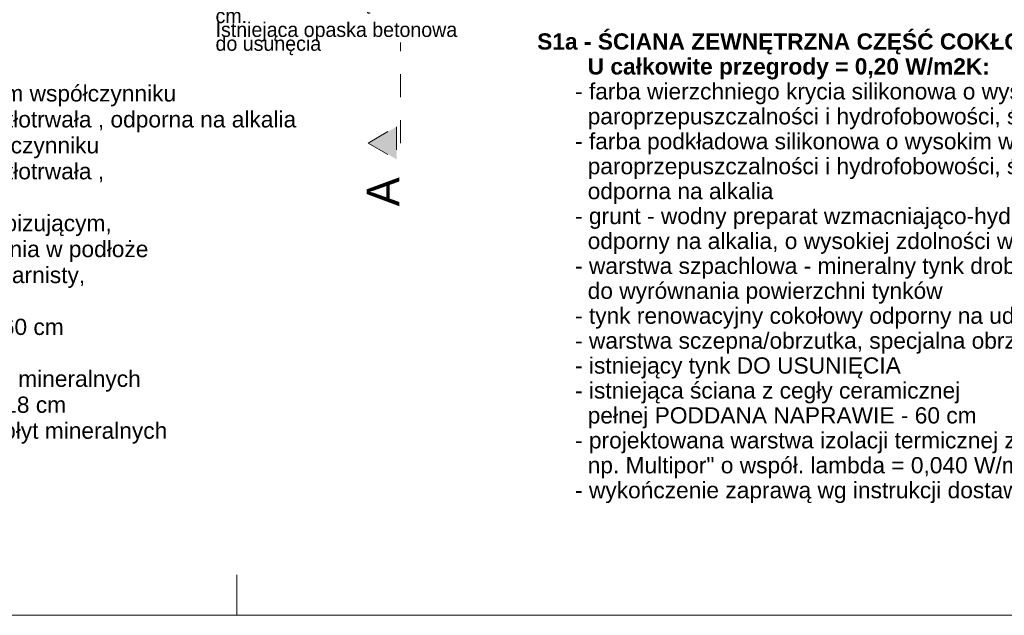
# Model space of a CAD drawing. Extents: x -145259 to -66341, y -2316 to 227384.
# Tile 3 of 143: x -126927 to -114821, y 37284 to 44614. Entities that reach past the tile are written whole.
import ezdxf

# ---------------------------------------------------------------- set-up
doc = ezdxf.new("R2010")
doc.units = 0
doc.header["$MEASUREMENT"] = 0
doc.linetypes.add('Dashed', pattern=[564.444447, 282.222223, -282.222223])
for name, color, linetype, lineweight in [('Arch opisy_Nr_Pióra__21', 7, 'Continuous', 13), ('Arch opisy_Nr_Pióra__5', 7, 'Continuous', 13), ('arch przekroje_Nr_Pióra__21', 7, 'Continuous', 13), ('arch przekroje_Nr_Pióra__5', 7, 'Continuous', 13), ('ARCH TABELA_Nr_Pióra__21', 7, 'Continuous', 13)]:
    doc.layers.add(name, color=color, linetype=linetype, lineweight=lineweight)
doc.styles.add('GENERATED_STYLE_6', font='txt')
doc.styles.add('GENERATED_STYLE_8', font='txt')

msp = doc.modelspace()

# ---------------------------------------------------------------- hatches: boundary and pattern name
at = {"layer": 'arch przekroje_Nr_Pióra__5', "linetype": 'Continuous'}
msp.add_hatch(color=256, dxfattribs=at).paths.add_polyline_path([(-122293.7, 42895.9), (-122293.7, 43295.9), (-122643.7, 43095.9)], flags=0)

# ---------------------------------------------------------------- linework, layer by layer
at = {"layer": 'arch przekroje_Nr_Pióra__5', "linetype": 'Dashed'}
for p, q in [((-122243.7, 43095.9), (-122243.7, 44331.5)), ((-122643.7, 43095.9), (-122293.7, 43295.9)), ((-122293.7, 43295.9), (-122293.7, 42895.9)), ((-122643.7, 43095.9), (-122293.7, 42895.9))]:
    msp.add_line(p, q, dxfattribs=at)
at = {"layer": 'ARCH TABELA_Nr_Pióra__21', "linetype": 'Continuous'}
for p, q in [((-124258.7, 37283.6), (-124258.7, 37783.6)), ((-70258.7, 37283.6), (-145258.7, 37283.6))]:
    msp.add_line(p, q, dxfattribs=at)

# ---------------------------------------------------------------- texts
at = {"layer": 'Arch opisy_Nr_Pióra__21', "linetype": 'Continuous', "insert": (-124518.3, 44719), "char_height": 180, "width": 3603.39, "attachment_point": 4, "line_spacing_factor": 0.567403, "style": 'GENERATED_STYLE_6'}
msp.add_mtext('{Projektowana opaska żwirowa\\Pszer. 50 cm ograniczona \\Pod trawnika krawężnikiem sze. 6 cm.\\PIstniejąca opaska betonowa \\Pdo usunęcia}', dxfattribs=at)
at = {"layer": 'Arch opisy_Nr_Pióra__5', "linetype": 'Continuous', "char_height": 200, "width": 9728.552, "attachment_point": 1, "style": 'GENERATED_STYLE_8'}
for s, insert, line_spacing_factor in [('\\A1;{\\fArial|b1|i0|c0|p38;S1 - ŚCIANA ZEWNĘTRZNA\\P        U całkowite przegrody = 0,20 W/m2K:\\P\\fArial|b0|i0|c0|p38;      - farba wierzchniego krycia silikonowa o wysokim współczynniku \\P        paroprzepuszczalności i hydrofobowości, światłotrwała , odporna na alkalia \\P      - farba podkładowa silikonowa o wysokim współczynniku \\P        paroprzepuszczalności i hydrofobowości, światłotrwała , \\P        odporna na alkalia\\P      - grunt - wodny preparat wzmacniająco-hydrofobizującym, \\P        odporny na alkalia, o wysokiej zdolności wnikania w podłoże\\P      - warstwa szpachlowa - mineralny tynk drobnoziarnisty, \\P        do wyrównania powierzchni tynków \\P      - istniejąca ściana z cegły ceramicznej pełnej - 60 cm\\P      - istniejący tynk poddany naprawą  \\P      - projektowana warstwa izolacji termicznej z płyt mineralnych\\P        np. Multipor" o współ. lambda = 0,040 W/mK- 18 cm \\P      - wykończenie zaprawą wg instrukcji dostawcy płyt mineralnych}', (-133418.7, 44445.3), 0.957557), ('\\A1;{\\fArial|b1|i0|c0|p38;S1a - ŚCIANA ZEWNĘTRZNA CZĘŚĆ COKŁOWA / ELEWACJA ZACHODNIA\\P        U całkowite przegrody = 0,20 W/m2K:\\P\\fArial|b0|i0|c0|p38;      - farba wierzchniego krycia silikonowa o wysokim współczynniku \\P        paroprzepuszczalności i hydrofobowości, światłotrwała , odporna na alkalia \\P      - farba podkładowa silikonowa o wysokim współczynniku \\P        paroprzepuszczalności i hydrofobowości, światłotrwała , \\P        odporna na alkalia\\P      - grunt - wodny preparat wzmacniająco-hydrofobizującym, \\P        odporny na alkalia, o wysokiej zdolności wnikania w podłoże\\P      - warstwa szpachlowa - mineralny tynk drobnoziarnisty, \\P        do wyrównania powierzchni tynków\\P      - tynk renowacyjny cokołowy odporny na uderzenia wg norm WTA\\P      - warstwa sczepna/obrzutka, specjalna obrzutka pod tynki wg norm WTA\\P      - istniejący tynk DO USUNIĘCIA\\P      - istniejąca ściana z cegły ceramicznej \\P        pełnej PODDANA NAPRAWIE - 60 cm \\P      - projektowana warstwa izolacji termicznej z płyt mineralnych\\P        np. Multipor" o współ. lambda = 0,040 W/mK- 18 cm \\P      - wykończenie zaprawą wg instrukcji dostawcy płyt mineralnych}', (-120564.1, 44445.3), 0.919982)]:
    msp.add_mtext(s, dxfattribs=dict(at, insert=insert, line_spacing_factor=line_spacing_factor))
at = {"layer": 'arch przekroje_Nr_Pióra__21', "linetype": 'Continuous', "insert": (-122660.9, 42495.9), "char_height": 400, "attachment_point": 2, "rotation": 90, "style": 'GENERATED_STYLE_8'}
msp.add_mtext('{A}', dxfattribs=at)

doc.saveas('drawing.dxf')
